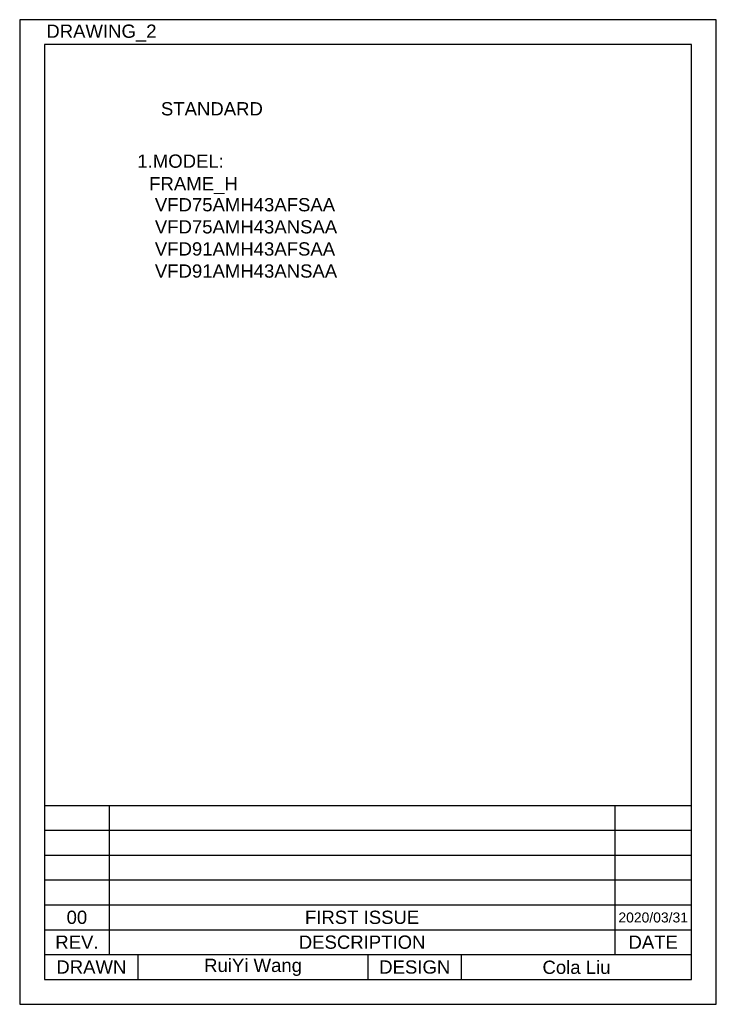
# Model space of a CAD drawing. Header units: millimetres. Extents: x 0 to 1700, y 17 to 1205.
# Tile 51 of 51: x 860 to 1700, y 17 to 1205. Entities that reach past the tile are written whole.
import ezdxf
from ezdxf.enums import TextEntityAlignment as Align

# ---------------------------------------------------------------- set-up
doc = ezdxf.new("R2010")
doc.units = ezdxf.units.MM
doc.header["$LTSCALE"] = 77.505185
doc.layers.get('0').update_dxf_attribs({"linetype": 'CONTINUOUS'})
doc.layers.add('DF', color=3, linetype='CONTINUOUS')
doc.layers.add('TXT', color=7, linetype='CONTINUOUS')
doc.styles.add('STYLE1', font='arial.ttf')

msp = doc.modelspace()

# ---------------------------------------------------------------- linework, layer by layer
for p, q in [((860, 1205.48), (860, 17.48)), ((1700, 1205.48), (860, 1205.48)), ((1700, 17.48), (1700, 1205.48)), ((860, 17.48), (1700, 17.48))]:
    msp.add_line(p, q)
at = {"layer": 'DF'}
for p, q in [((890, 1175.48), (890, 47.48)), ((1670, 1175.48), (890, 1175.48)), ((1670, 47.48), (1670, 1175.48)), ((890, 257.48), (1670, 257.48)), ((967.97, 257.48), (967.97, 77.48)), ((1577.81, 257.48), (1577.81, 77.48)), ((890, 227.48), (1670, 227.48)), ((890, 197.48), (1670, 197.48)), ((890, 167.48), (1670, 167.48)), ((890, 137.48), (1670, 137.48)), ((890, 107.48), (1670, 107.48)), ((890, 77.48), (1670, 77.48)), ((1002.8, 47.48), (1002.8, 77.48)), ((1280, 47.48), (1280, 77.48)), ((1392.8, 47.48), (1392.8, 77.48)), ((890, 47.48), (1670, 47.48))]:
    msp.add_line(p, q, dxfattribs=at)

# ---------------------------------------------------------------- texts
at = {"layer": 'TXT', "style": 'STYLE1'}
for s, p in [('DRAWING_2', (958.55, 1183.61)), ('STANDARD', (1091.76, 1089.99)), ('1.MODEL:', (1054.02, 1026.82)), ('FRAME_H', (1069.53, 999.6))]:
    msp.add_text(s, height=16, dxfattribs=at).set_placement(p, align=Align.CENTER)
for s, height, p in [('00', 16, (928.98, 122.48)), ('FIRST ISSUE', 16, (1272.89, 122.48)), ('2020/03/31', 12, (1623.91, 122.48)), ('REV.', 16, (928.98, 92.48)), ('DESCRIPTION', 16, (1272.89, 92.48)), ('DATE', 16, (1623.91, 92.48)), ('DRAWN', 16, (946.4, 62.48)), ('RuiYi Wang', 16, (1141.4, 62.48)), ('DESIGN', 16, (1336.4, 62.48)), ('Cola Liu', 16, (1531.4, 62.48))]:
    msp.add_text(s, height=height, dxfattribs=at).set_placement(p, align=Align.MIDDLE)
at = {"layer": 'TXT', "insert": (1022.98, 990.23), "char_height": 16, "width": 245.1742, "attachment_point": 1, "style": 'STYLE1'}
msp.add_mtext('VFD75AMH43AFSAA\\PVFD75AMH43ANSAA\\PVFD91AMH43AFSAA\\PVFD91AMH43ANSAA', dxfattribs=at)

doc.saveas('drawing.dxf')
